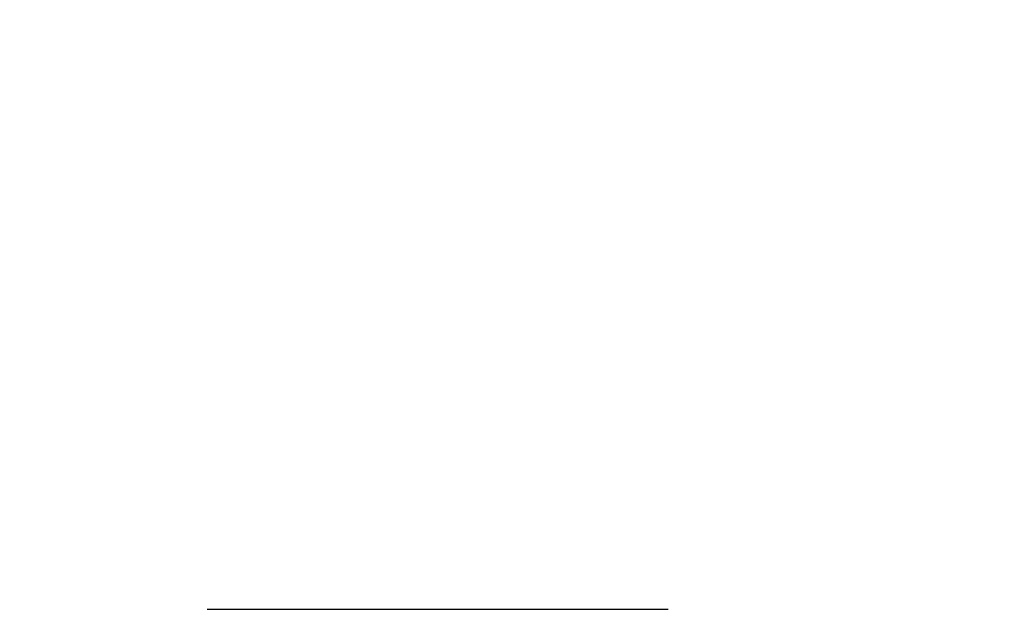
# Model space of a CAD drawing. Header units: millimetres. Extents: x 233 to 429, y 187 to 343.
# Tile 43 of 49: x 331.9 to 338.47, y 260.81 to 264.74. Entities that reach past the tile are written whole.
import ezdxf

# ---------------------------------------------------------------- set-up
doc = ezdxf.new("R2010")
doc.units = ezdxf.units.MM
doc.header["$LTSCALE"] = 30.734
doc.linetypes.add('HIDDEN', pattern=[0.2, 0.1, -0.1])
doc.layers.add('KONSTR_EL', color=7, linetype='CONTINUOUS')

msp = doc.modelspace()

# ---------------------------------------------------------------- linework, layer by layer
at = {"layer": 'KONSTR_EL', "color": 8, "linetype": 'HIDDEN'}
msp.add_line((327.0023, 260.8059), (337.7252, 260.8059), dxfattribs=at)
for radius in [31.5, 25.2, 18.9]:
    msp.add_circle((322.6023, 265.2059), radius, dxfattribs=at)
msp.add_arc((322.6023, 265.2059), 15.8, 0, 270, dxfattribs=at)

doc.saveas('drawing.dxf')
